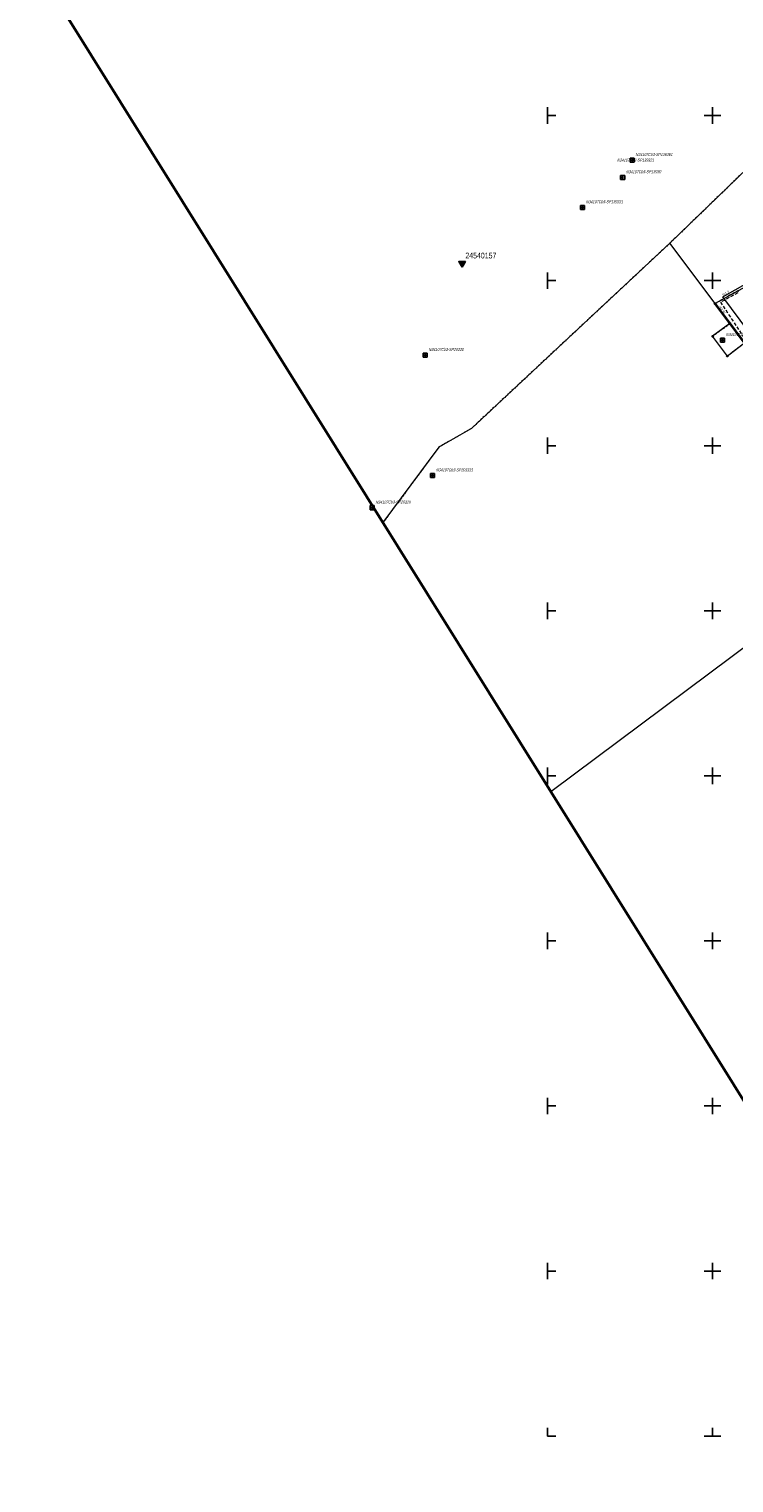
# Model space of a CAD drawing. Header units: metres. Extents: x 0 to 8443948, y 0 to 5887002.
# Tile 2 of 256: x 8442243 to 8442456, y 5885736 to 5886176. Entities that reach past the tile are written whole.
import ezdxf
from ezdxf.enums import TextEntityAlignment as Align

# ---------------------------------------------------------------- set-up
doc = ezdxf.new("R2010")
doc.units = ezdxf.units.M
doc.header["$MEASUREMENT"] = 0
for name, pattern in [('0.5_0.5', [1, 0.5, -0.5]), ('1.0_0.5', [1.5, 1, -0.5]), ('219-500', [0])]:
    doc.linetypes.add(name, pattern=pattern)
doc.layers.get('0').update_dxf_attribs({"color": 250, "linetype": 'CONTINUOUS', "lineweight": 5})
doc.layers.add('- ABM', color=200, linetype='CONTINUOUS', lineweight=30)
for name, color, linetype in [('202-punkt graniczny', 253, 'CONTINUOUS'), ('203-punkt graniczny', 253, 'CONTINUOUS'), ('218-kontur użytku gruntowego', 253, 'CONTINUOUS'), ('219-działka ewidencyjna', 253, 'CONTINUOUS'), ('ogrodzenie trwałe', 253, 'CONTINUOUS'), ('pikieta sztuczna', 253, 'CONTINUOUS'), ('pikieta sztuczna-Atr2', 253, 'CONTINUOUS'), ('Podstawowa osnowa wysokościowa bazowa', 253, 'CONTINUOUS'), ('Podstawowa osnowa wysokościowa bazowa-Atr103', 253, 'CONTINUOUS'), ('przewód telekomunikacyjny podziemny', 253, 'CONTINUOUS'), ('rzędna', 253, 'CONTINUOUS'), ('rzędna-Atr2', 253, 'CONTINUOUS'), ('Szczegółowa osnowa geodezyjna pozioma', 253, 'CONTINUOUS'), ('Szczegółowa osnowa geodezyjna pozioma-Atr103', 253, 'CONTINUOUS'), ('trawnik', 253, 'CONTINUOUS'), ('Wstawianie ramki sekcyjnej z opisem', 253, 'CONTINUOUS')]:
    doc.layers.add(name, color=color, linetype=linetype)
doc.styles.get("Standard").update_dxf_attribs({"font": 'Working1250', "width": 0.75})
doc.linetypes.add('902-500', pattern='A,3.75,0,[1,ksztalty.shx,S=0.5,R=0,X=0,Y=0],3.75', length=7.5)

# ---------------------------------------------------------------- blocks, each defined once
blk = doc.blocks.new('202')
at = {"color": 0, "linetype": 'Continuous', "lineweight": 0}
blk.add_circle((0, 0), 0.25, dxfattribs=at)
blk = doc.blocks.new('203')
at = {"linetype": 'Continuous', "lineweight": 0}
h = blk.add_hatch(color=0, dxfattribs=at)
edge = h.paths.add_edge_path()
edge.add_arc((0, 0), 0.045, 0, 360)
blk = doc.blocks.new('PW01')
at = {"linetype": 'Continuous', "lineweight": 13}
h = blk.add_hatch(color=0, dxfattribs=at)
edge = h.paths.add_edge_path()
edge.add_arc((0, 0), 0.045, 0, 360)
blk = doc.blocks.new('OSSP')
at = {"color": 0}
for p, q in [((-0.626, 0.625), (-0.626, -0.625)), ((-0.626, 0.625), (-0.626, -0.625)), ((0.624, 0.625), (-0.626, 0.625)), ((0.624, 0.625), (-0.626, 0.625)), ((0.3, 0), (-0.3, 0)), ((0.3, 0), (-0.3, 0)), ((0, -0.3), (0, 0.3)), ((0, -0.3), (0, 0.3)), ((0.624, -0.625), (0.624, 0.625)), ((0.624, -0.625), (0.624, 0.625)), ((-0.626, -0.625), (0.624, -0.625)), ((-0.626, -0.625), (0.624, -0.625))]:
    blk.add_line(p, q, dxfattribs=at)
blk = doc.blocks.new('OSHB')
h = blk.add_hatch(color=0)
edge = h.paths.add_edge_path()
edge.add_arc((0, 0), 0.125, 0, 180)
edge.add_arc((0, 0), 0.125, 180, 360)
h.paths.add_polyline_path([(0, -1.15), (-1, 0.58), (1, 0.58)])
at = {"color": 0}
for points in [[(0, -1.16), (-1, 0.58), (1, 0.58)], [(0.12, 0), (-0.12, 0)]]:
    blk.add_lwpolyline(points, close=True, dxfattribs=at)
blk = doc.blocks.new('RAMKA500K')
at = {"color": 0}
for p, q in [((0, 247.5), (0, 250)), ((0, 250), (2.5, 250)), ((47.5, 250), (52.5, 250)), ((50, 247.5), (50, 250)), ((97.5, 250), (102.5, 250)), ((100, 247.5), (100, 250)), ((147.5, 250), (152.5, 250)), ((150, 247.5), (150, 250)), ((197.5, 250), (202.5, 250)), ((200, 247.5), (200, 250)), ((247.5, 250), (252.5, 250)), ((250, 247.5), (250, 250)), ((297.5, 250), (302.5, 250)), ((300, 247.5), (300, 250)), ((347.5, 250), (352.5, 250)), ((350, 247.5), (350, 250)), ((397.5, 250), (400, 250)), ((400, 247.5), (400, 250)), ((0, 197.5), (0, 202.5)), ((0, 200), (2.5, 200)), ((47.5, 200), (52.5, 200)), ((50, 197.5), (50, 202.5)), ((97.5, 200), (102.5, 200)), ((100, 197.5), (100, 202.5)), ((147.5, 200), (152.5, 200)), ((150, 197.5), (150, 202.5)), ((197.5, 200), (202.5, 200)), ((200, 197.5), (200, 202.5)), ((247.5, 200), (252.5, 200)), ((250, 197.5), (250, 202.5)), ((297.5, 200), (302.5, 200)), ((300, 197.5), (300, 202.5)), ((347.5, 200), (352.5, 200)), ((350, 197.5), (350, 202.5)), ((397.5, 200), (400, 200)), ((400, 197.5), (400, 202.5)), ((0, 147.5), (0, 152.5)), ((0, 150), (2.5, 150)), ((47.5, 150), (52.5, 150)), ((50, 147.5), (50, 152.5)), ((97.5, 150), (102.5, 150)), ((100, 147.5), (100, 152.5)), ((147.5, 150), (152.5, 150)), ((150, 147.5), (150, 152.5)), ((197.5, 150), (202.5, 150)), ((200, 147.5), (200, 152.5)), ((247.5, 150), (252.5, 150)), ((250, 147.5), (250, 152.5)), ((297.5, 150), (302.5, 150)), ((300, 147.5), (300, 152.5)), ((347.5, 150), (352.5, 150)), ((350, 147.5), (350, 152.5)), ((397.5, 150), (400, 150)), ((400, 147.5), (400, 152.5)), ((0, 97.5), (0, 102.5)), ((50, 97.5), (50, 102.5)), ((100, 97.5), (100, 102.5)), ((150, 97.5), (150, 102.5)), ((200, 97.5), (200, 102.5)), ((250, 97.5), (250, 102.5)), ((300, 97.5), (300, 102.5)), ((350, 97.5), (350, 102.5)), ((400, 97.5), (400, 102.5)), ((0, 100), (2.5, 100)), ((47.5, 100), (52.5, 100)), ((97.5, 100), (102.5, 100)), ((147.5, 100), (152.5, 100)), ((197.5, 100), (202.5, 100)), ((247.5, 100), (252.5, 100)), ((297.5, 100), (302.5, 100)), ((347.5, 100), (352.5, 100)), ((397.5, 100), (400, 100)), ((0, 47.5), (0, 52.5)), ((0, 50), (2.5, 50)), ((47.5, 50), (52.5, 50)), ((50, 47.5), (50, 52.5)), ((97.5, 50), (102.5, 50)), ((100, 47.5), (100, 52.5)), ((147.5, 50), (152.5, 50)), ((150, 47.5), (150, 52.5)), ((197.5, 50), (202.5, 50)), ((200, 47.5), (200, 52.5)), ((247.5, 50), (252.5, 50)), ((250, 47.5), (250, 52.5)), ((297.5, 50), (302.5, 50)), ((300, 47.5), (300, 52.5)), ((347.5, 50), (352.5, 50)), ((350, 47.5), (350, 52.5)), ((397.5, 50), (400, 50)), ((400, 47.5), (400, 52.5)), ((0, 0), (0, 2.5)), ((0, 0), (2.5, 0)), ((47.5, 0), (52.5, 0)), ((50, 0), (50, 2.5)), ((97.5, 0), (102.5, 0)), ((100, 0), (100, 2.5)), ((147.5, 0), (152.5, 0)), ((150, 0), (150, 2.5)), ((197.5, 0), (202.5, 0)), ((200, 0), (200, 2.5)), ((247.5, 0), (252.5, 0)), ((250, 0), (250, 2.5)), ((297.5, 0), (302.5, 0)), ((300, 0), (300, 2.5)), ((347.5, 0), (352.5, 0)), ((350, 0), (350, 2.5)), ((397.5, 0), (400, 0)), ((400, 0), (400, 2.5))]:
    blk.add_line(p, q, dxfattribs=at)

msp = doc.modelspace()

# ---------------------------------------------------------------- linework, layer by layer
at = {"layer": '- ABM', "color": 1, "linetype": 'Continuous', "lineweight": 35}
msp.add_lwpolyline([(8442698.173, 5885469.245), (8442242.899, 5886198.466), (8442590.461, 5886415.459), (8443045.735, 5885686.238)], close=True, dxfattribs=at)
at = {"layer": '218-kontur użytku gruntowego', "color": 3, "linetype": '0.5_0.5', "lineweight": 18, "flags": 128}
for points in [[(8442531.47, 5886202.66), (8442437.1, 5886111.38)], [(8442437.1, 5886111.38), (8442376.92, 5886055.22)], [(8442450.01, 5886083.16), (8442455.22, 5886087.05)], [(8442455.22, 5886087.05), (8442459.7, 5886081.03)], [(8442454.49, 5886077.15), (8442450.01, 5886083.16)], [(8442459.7, 5886081.03), (8442454.49, 5886077.15)], [(8442376.92, 5886055.22), (8442367.03, 5886049.53)], [(8442367.03, 5886049.53), (8442350.137, 5886026.701)]]:
    msp.add_lwpolyline(points, dxfattribs=at)
at = {"layer": '219-działka ewidencyjna', "color": 253, "linetype": '219-500', "lineweight": 18, "flags": 128}
for points in [[(8442531.47, 5886202.66), (8442437.1, 5886111.38)], [(8442437.1, 5886111.38), (8442376.92, 5886055.22)], [(8442450.74, 5886093.06), (8442437.1, 5886111.38)], [(8442481.1, 5886109.73), (8442450.74, 5886093.06)], [(8442450.74, 5886093.06), (8442455.22, 5886087.05)], [(8442455.22, 5886087.05), (8442450.01, 5886083.16)], [(8442455.22, 5886087.05), (8442459.7, 5886081.03)], [(8442454.49, 5886077.15), (8442450.01, 5886083.16)], [(8442459.7, 5886081.03), (8442454.49, 5886077.15)], [(8442376.92, 5886055.22), (8442367.03, 5886049.53)], [(8442367.03, 5886049.53), (8442350.137, 5886026.701)], [(8442400.952, 5885945.309), (8442503.76, 5886021.87)]]:
    msp.add_lwpolyline(points, dxfattribs=at)
at = {"layer": 'ogrodzenie trwałe', "color": 253, "linetype": '902-500', "lineweight": 35, "flags": 128}
msp.add_lwpolyline([(8442493.75, 5886035.59), (8442450.74, 5886093.06)], dxfattribs=at)
at = {"layer": 'przewód telekomunikacyjny podziemny', "color": 30, "linetype": 'Continuous', "lineweight": 18, "flags": 128}
msp.add_lwpolyline([(8442485.87, 5886048.71), (8442480.64, 5886056.43), (8442468.84, 5886073.9), (8442453.09, 5886095.09), (8442464.32, 5886101.44), (8442475.13, 5886107.34), (8442475.64, 5886107.66), (8442475.74, 5886108.01), (8442475.64, 5886108.21), (8442475.9, 5886108.3), (8442476.04, 5886109.03), (8442475.58, 5886109.96), (8442471.84, 5886115.15), (8442461.68, 5886127.39)], dxfattribs=at)
at = {"layer": 'trawnik', "color": 253, "linetype": '1.0_0.5', "lineweight": 18, "flags": 128}
msp.add_lwpolyline([(8442457.89, 5886096.47), (8442457.69, 5886096.88), (8442450.74, 5886093.06), (8442459.26, 5886081.93), (8442493.75, 5886035.59), (8442494.31, 5886036.29), (8442509.2, 5886039.47), (8442499.02, 5886058.04), (8442497.49, 5886060.82), (8442496.58, 5886060.34), (8442487.76, 5886076.16), (8442498.68, 5886082.12), (8442498.38, 5886082.66), (8442486.08, 5886075.83), (8442479.93, 5886072.41), (8442471.04, 5886088.62), (8442459.78, 5886082.49), (8442452.46, 5886093.49)], close=True, dxfattribs=at)

# ---------------------------------------------------------------- block references
at = {"layer": '202-punkt graniczny', "color": 253, "linetype": 'Continuous', "lineweight": 18}
for p in [(8442450.74, 5886093.06), (8442455.22, 5886087.05), (8442450.01, 5886083.16), (8442454.49, 5886077.15)]:
    msp.add_blockref('202', p, dxfattribs=at)
at = {"layer": '203-punkt graniczny', "color": 253, "linetype": 'Continuous', "lineweight": 18}
for p in [(8442437.1, 5886111.38), (8442376.92, 5886055.22), (8442367.03, 5886049.53)]:
    msp.add_blockref('203', p, dxfattribs=at)
at = {"layer": 'pikieta sztuczna', "color": 253, "linetype": 'Continuous', "lineweight": 13}
msp.add_blockref('PW01', (8442451.39, 5886093.05), dxfattribs=at)
at = {"layer": 'Podstawowa osnowa wysokościowa bazowa', "color": 253, "linetype": 'Continuous', "lineweight": 18}
msp.add_blockref('OSHB', (8442374.1, 5886105.2), dxfattribs=at)
at = {"layer": 'rzędna', "color": 30, "linetype": 'Continuous', "lineweight": 18}
msp.add_blockref('PW01', (8442453.09, 5886095.09), dxfattribs=at)
at = {"layer": 'Szczegółowa osnowa geodezyjna pozioma', "color": 253, "linetype": 'Continuous', "lineweight": 18}
for p in [(8442425.64, 5886136.49), (8442422.75, 5886131.27), (8442410.62, 5886122.18), (8442453.01, 5886081.98), (8442362.94, 5886077.44), (8442365.17, 5886040.96), (8442346.87, 5886031.22)]:
    msp.add_blockref('OSSP', p, dxfattribs=at)
at = {"layer": 'Wstawianie ramki sekcyjnej z opisem', "color": 253, "linetype": 'Continuous', "lineweight": 13}
for p in [(8442400, 5886000), (8442400, 5885750)]:
    msp.add_blockref('RAMKA500K', p, dxfattribs=at)

# ---------------------------------------------------------------- texts
at = {"layer": 'pikieta sztuczna-Atr2', "color": 253, "width": 0.72}
msp.add_text('162.36', height=0.75, rotation=307.434, dxfattribs=at).set_placement((8442451.68, 5886092.06))
at = {"layer": 'Podstawowa osnowa wysokościowa bazowa-Atr103', "color": 253, "width": 0.722}
msp.add_text('24540157', height=1.75, dxfattribs=at).set_placement((8442375.1, 5886106.2), align=Align.BOTTOM_LEFT)
at = {"layer": 'rzędna-Atr2', "color": 253, "width": 0.72}
msp.add_text('161.2', height=0.75, rotation=29.486, dxfattribs=at).set_placement((8442453.19, 5886095.25))
at = {"layer": 'Szczegółowa osnowa geodezyjna pozioma-Atr103', "color": 253, "oblique": 15, "width": 0.72}
for s, p in [('N34107Cb3-SP139321', (8442421.04, 5886135.8)), ('N34107Cb3-SP139361', (8442426.64, 5886137.49)), ('N34107Cb3-SP13930', (8442423.75, 5886132.27)), ('N34107Cb3-SP139331', (8442411.62, 5886123.18)), ('N34107Cb3-SP139311', (8442454.01, 5886082.98)), ('N34107Cb3-SP20330', (8442363.94, 5886078.44)), ('N34107Cb3-SP203331', (8442366.17, 5886041.96)), ('N34107Cb3-SP20320', (8442347.87, 5886032.22))]:
    msp.add_text(s, height=0.9, dxfattribs=at).set_placement(p, align=Align.BOTTOM_LEFT)

doc.saveas('drawing.dxf')
